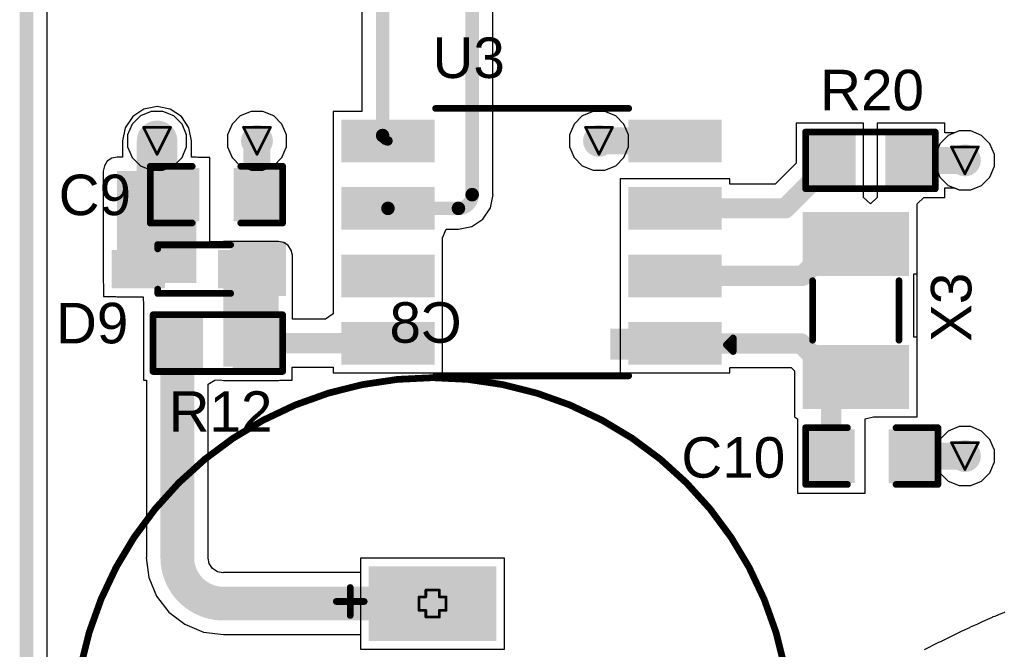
# Model space of a CAD drawing. Header units: inches. Extents: x 0 to 12.2, y 0 to 7.
# Tile 11 of 154: x -0.005 to 0.724, y 1.545 to 2.011. Entities that reach past the tile are written whole.
import ezdxf

# ---------------------------------------------------------------- set-up
doc = ezdxf.new("R2010")
doc.units = ezdxf.units.IN
doc.header["$MEASUREMENT"] = 0
for name, color, linetype in [('Board Outline', 216, 'Continuous'), ('Bottom Layer', 5, 'Continuous'), ('Bottom Overlay', 54, 'Continuous'), ('Bottom Solder', 6, 'Continuous'), ('Drill Drawing', 1, 'Continuous'), ('Layer 1', 16, 'Continuous'), ('Layer 2', 76, 'Continuous'), ('Multi-Layer', 9, 'Continuous'), ('Pad Holes', 156, 'Continuous'), ('Top Layer', 1, 'Continuous'), ('Top Overlay', 2, 'Continuous'), ('Top Paste', 8, 'Continuous'), ('Top Solder', 216, 'Continuous'), ('Via Holes', 16, 'Continuous')]:
    doc.layers.add(name, color=color, linetype=linetype)
doc.styles.add('Arial', font='txt', dxfattribs={"height": 0.2})

# ---------------------------------------------------------------- blocks, each defined once
blk = doc.blocks.new('SMD3215_2P_13')
at = {"layer": 'Top Layer'}
for points in [[(-0.0689, 0.03543), (-0.02953, 0.03543), (-0.02953, -0.03543), (-0.0689, -0.03543)], [(0.02953, 0.03543), (0.0689, 0.03543), (0.0689, -0.03543), (0.02953, -0.03543)]]:
    blk.add_hatch(color=1, dxfattribs=at).paths.add_polyline_path(points)
at = {"layer": 'Top Paste'}
for points in [[(-0.0689, 0.03543), (-0.02953, 0.03543), (-0.02953, -0.03543), (-0.0689, -0.03543)], [(0.02953, 0.03543), (0.0689, 0.03543), (0.0689, -0.03543), (0.02953, -0.03543)]]:
    blk.add_hatch(color=8, dxfattribs=at).paths.add_polyline_path(points)
at = {"layer": 'Top Solder'}
for points in [[(-0.0729, 0.03943), (-0.02553, 0.03943), (-0.02553, -0.03943), (-0.0729, -0.03943)], [(0.02553, 0.03943), (0.0729, 0.03943), (0.0729, -0.03943), (0.02553, -0.03943)]]:
    blk.add_hatch(color=216, dxfattribs=at).paths.add_polyline_path(points)
at = {"layer": 'Top Overlay', "const_width": 0.005}
for points in [[(-0.022, 0.032), (0.022, 0.032)], [(-0.022, -0.032), (0.022, -0.032)]]:
    blk.add_lwpolyline(points, dxfattribs=at)
at = {"layer": 'Top Overlay', "const_width": 0.0025}
for points in [[(-0.02325, 0.032, 1), (-0.02075, 0.032, 1)], [(0.02075, 0.032, 1), (0.02325, 0.032, 1)], [(-0.02325, -0.032, 1), (-0.02075, -0.032, 1)], [(0.02075, -0.032, 1), (0.02325, -0.032, 1)]]:
    blk.add_lwpolyline(points, format="xyb", close=True, dxfattribs=at)
blk = doc.blocks.new('SOIC_8_0_154___3_90___W______26')
at = {"layer": 'Top Layer'}
for points in [[(-0.13681, 0.06319), (-0.13681, 0.08681), (-0.07579, 0.08681), (-0.07579, 0.06319)], [(0.07579, 0.06319), (0.07579, 0.08681), (0.13681, 0.08681), (0.13681, 0.06319)], [(-0.13681, 0.01319), (-0.13681, 0.03681), (-0.07579, 0.03681), (-0.07579, 0.01319)], [(0.07579, 0.01319), (0.07579, 0.03681), (0.13681, 0.03681), (0.13681, 0.01319)], [(-0.13681, -0.03681), (-0.13681, -0.01319), (-0.07579, -0.01319), (-0.07579, -0.03681)], [(0.07579, -0.03681), (0.07579, -0.01319), (0.13681, -0.01319), (0.13681, -0.03681)], [(-0.13681, -0.08681), (-0.13681, -0.06319), (-0.07579, -0.06319), (-0.07579, -0.08681)], [(0.07579, -0.08681), (0.07579, -0.06319), (0.13681, -0.06319), (0.13681, -0.08681)]]:
    blk.add_hatch(color=1, dxfattribs=at).paths.add_polyline_path(points)
at = {"layer": 'Top Overlay'}
blk.add_hatch(color=2, dxfattribs=at).paths.add_polyline_path([(-0.07237, 0.064), (-0.05837, 0.064), (-0.05837, 0.087), (-0.07237, 0.087)])
at = {"layer": 'Top Paste'}
for points in [[(-0.13681, 0.06319), (-0.13681, 0.08681), (-0.07579, 0.08681), (-0.07579, 0.06319)], [(0.07579, 0.06319), (0.07579, 0.08681), (0.13681, 0.08681), (0.13681, 0.06319)], [(-0.13681, 0.01319), (-0.13681, 0.03681), (-0.07579, 0.03681), (-0.07579, 0.01319)], [(0.07579, 0.01319), (0.07579, 0.03681), (0.13681, 0.03681), (0.13681, 0.01319)], [(-0.13681, -0.03681), (-0.13681, -0.01319), (-0.07579, -0.01319), (-0.07579, -0.03681)], [(0.07579, -0.03681), (0.07579, -0.01319), (0.13681, -0.01319), (0.13681, -0.03681)], [(-0.13681, -0.08681), (-0.13681, -0.06319), (-0.07579, -0.06319), (-0.07579, -0.08681)], [(0.07579, -0.08681), (0.07579, -0.06319), (0.13681, -0.06319), (0.13681, -0.08681)]]:
    blk.add_hatch(color=8, dxfattribs=at).paths.add_polyline_path(points)
at = {"layer": 'Top Solder'}
for points in [[(-0.14081, 0.05919), (-0.14081, 0.09081), (-0.07179, 0.09081), (-0.07179, 0.05919)], [(0.07179, 0.05919), (0.07179, 0.09081), (0.14081, 0.09081), (0.14081, 0.05919)], [(-0.14081, 0.00919), (-0.14081, 0.04081), (-0.07179, 0.04081), (-0.07179, 0.00919)], [(0.07179, 0.00919), (0.07179, 0.04081), (0.14081, 0.04081), (0.14081, 0.00919)], [(-0.14081, -0.04081), (-0.14081, -0.00919), (-0.07179, -0.00919), (-0.07179, -0.04081)], [(0.07179, -0.04081), (0.07179, -0.00919), (0.14081, -0.00919), (0.14081, -0.04081)], [(-0.14081, -0.09081), (-0.14081, -0.05919), (-0.07179, -0.05919), (-0.07179, -0.09081)], [(0.07179, -0.09081), (0.07179, -0.05919), (0.14081, -0.05919), (0.14081, -0.09081)]]:
    blk.add_hatch(color=216, dxfattribs=at).paths.add_polyline_path(points)
at = {"layer": 'Top Overlay', "const_width": 0.005}
for points in [[(0.071, 0.099), (-0.072, 0.099)], [(-0.14437, 0.076), (-0.14937, 0.081)], [(-0.14937, 0.071), (-0.14937, 0.081)], [(-0.14437, 0.076), (-0.14937, 0.071)], [(0.071, -0.099), (-0.072, -0.099)]]:
    blk.add_lwpolyline(points, dxfattribs=at)
at = {"layer": 'Top Overlay', "const_width": 0.0025}
for points in [[(-0.07325, 0.099, 1), (-0.07075, 0.099, 1)], [(0.06975, 0.099, 1), (0.07225, 0.099, 1)], [(-0.15062, 0.081, 1), (-0.14812, 0.081, 1)], [(-0.15062, 0.081, 1), (-0.14812, 0.081, 1)], [(-0.15062, 0.071, 1), (-0.14812, 0.071, 1)], [(-0.15062, 0.071, 1), (-0.14812, 0.071, 1)], [(-0.14562, 0.076, 1), (-0.14312, 0.076, 1)], [(-0.14562, 0.076, 1), (-0.14312, 0.076, 1)], [(-0.07325, -0.099, 1), (-0.07075, -0.099, 1)], [(0.06975, -0.099, 1), (0.07225, -0.099, 1)]]:
    blk.add_lwpolyline(points, format="xyb", close=True, dxfattribs=at)
blk = doc.blocks.new('R___0603_144')
at = {"layer": 'Top Layer'}
for points in [[(-0.015, 0.0175), (-0.015, -0.0175), (-0.045, -0.0175), (-0.045, 0.0175)], [(0.045, 0.0175), (0.045, -0.0175), (0.015, -0.0175), (0.015, 0.0175)]]:
    blk.add_hatch(color=1, dxfattribs=at).paths.add_polyline_path(points)
at = {"layer": 'Top Paste'}
for points in [[(-0.015, 0.0175), (-0.015, -0.0175), (-0.045, -0.0175), (-0.045, 0.0175)], [(0.045, 0.0175), (0.045, -0.0175), (0.015, -0.0175), (0.015, 0.0175)]]:
    blk.add_hatch(color=8, dxfattribs=at).paths.add_polyline_path(points)
at = {"layer": 'Top Solder'}
for points in [[(-0.011, 0.0215), (-0.011, -0.0215), (-0.049, -0.0215), (-0.049, 0.0215)], [(0.049, 0.0215), (0.049, -0.0215), (0.011, -0.0215), (0.011, 0.0215)]]:
    blk.add_hatch(color=216, dxfattribs=at).paths.add_polyline_path(points)
at = {"layer": 'Top Overlay', "const_width": 0.005}
for points in [[(-0.048, 0.021), (-0.048, -0.021)], [(0.048, 0.021), (-0.048, 0.021)], [(0.048, 0.021), (0.048, -0.021)], [(0.048, -0.021), (-0.048, -0.021)]]:
    blk.add_lwpolyline(points, dxfattribs=at)
at = {"layer": 'Top Overlay', "const_width": 0.0025}
for points in [[(-0.04925, 0.021, 1), (-0.04675, 0.021, 1)], [(-0.04925, 0.021, 1), (-0.04675, 0.021, 1)], [(0.04675, 0.021, 1), (0.04925, 0.021, 1)], [(0.04675, 0.021, 1), (0.04925, 0.021, 1)], [(-0.04925, -0.021, 1), (-0.04675, -0.021, 1)], [(-0.04925, -0.021, 1), (-0.04675, -0.021, 1)], [(0.04675, -0.021, 1), (0.04925, -0.021, 1)], [(0.04675, -0.021, 1), (0.04925, -0.021, 1)]]:
    blk.add_lwpolyline(points, format="xyb", close=True, dxfattribs=at)
blk = doc.blocks.new('R___0603_152')
at = {"layer": 'Top Layer'}
for points in [[(-0.015, 0.0175), (-0.015, -0.0175), (-0.045, -0.0175), (-0.045, 0.0175)], [(0.045, 0.0175), (0.045, -0.0175), (0.015, -0.0175), (0.015, 0.0175)]]:
    blk.add_hatch(color=1, dxfattribs=at).paths.add_polyline_path(points)
at = {"layer": 'Top Paste'}
for points in [[(-0.015, 0.0175), (-0.015, -0.0175), (-0.045, -0.0175), (-0.045, 0.0175)], [(0.045, 0.0175), (0.045, -0.0175), (0.015, -0.0175), (0.015, 0.0175)]]:
    blk.add_hatch(color=8, dxfattribs=at).paths.add_polyline_path(points)
at = {"layer": 'Top Solder'}
for points in [[(-0.011, 0.0215), (-0.011, -0.0215), (-0.049, -0.0215), (-0.049, 0.0215)], [(0.049, 0.0215), (0.049, -0.0215), (0.011, -0.0215), (0.011, 0.0215)]]:
    blk.add_hatch(color=216, dxfattribs=at).paths.add_polyline_path(points)
at = {"layer": 'Top Overlay', "const_width": 0.005}
for points in [[(-0.048, 0.021), (-0.048, -0.021)], [(0.048, 0.021), (-0.048, 0.021)], [(0.048, 0.021), (0.048, -0.021)], [(0.048, -0.021), (-0.048, -0.021)]]:
    blk.add_lwpolyline(points, dxfattribs=at)
at = {"layer": 'Top Overlay', "const_width": 0.0025}
for points in [[(-0.04925, 0.021, 1), (-0.04675, 0.021, 1)], [(-0.04925, 0.021, 1), (-0.04675, 0.021, 1)], [(0.04675, 0.021, 1), (0.04925, 0.021, 1)], [(0.04675, 0.021, 1), (0.04925, 0.021, 1)], [(-0.04925, -0.021, 1), (-0.04675, -0.021, 1)], [(-0.04925, -0.021, 1), (-0.04675, -0.021, 1)], [(0.04675, -0.021, 1), (0.04925, -0.021, 1)], [(0.04675, -0.021, 1), (0.04925, -0.021, 1)]]:
    blk.add_lwpolyline(points, format="xyb", close=True, dxfattribs=at)
blk = doc.blocks.new('SOD_523F_200')
at = {"layer": 'Top Layer'}
for points in [[(-0.05512, 0.01024), (-0.02362, 0.01024), (-0.02362, -0.01024), (-0.05512, -0.01024)], [(0.02362, 0.01024), (0.05512, 0.01024), (0.05512, -0.01024), (0.02362, -0.01024)]]:
    blk.add_hatch(color=1, dxfattribs=at).paths.add_polyline_path(points)
at = {"layer": 'Top Overlay'}
for points in [[(0.029, 0.013), (0.07, 0.013), (0.07, 0.02), (0.029, 0.02)], [(0.059, -0.015), (0.07, -0.015), (0.07, 0.014), (0.059, 0.014)], [(0.029, -0.02), (0.07, -0.02), (0.07, -0.013), (0.029, -0.013)]]:
    blk.add_hatch(color=2, dxfattribs=at).paths.add_polyline_path(points)
at = {"layer": 'Top Paste'}
for points in [[(-0.05512, 0.01024), (-0.02362, 0.01024), (-0.02362, -0.01024), (-0.05512, -0.01024)], [(0.02362, 0.01024), (0.05512, 0.01024), (0.05512, -0.01024), (0.02362, -0.01024)]]:
    blk.add_hatch(color=8, dxfattribs=at).paths.add_polyline_path(points)
at = {"layer": 'Top Solder'}
for points in [[(-0.05912, 0.01424), (-0.01962, 0.01424), (-0.01962, -0.01424), (-0.05912, -0.01424)], [(0.01962, 0.01424), (0.05912, 0.01424), (0.05912, -0.01424), (0.01962, -0.01424)]]:
    blk.add_hatch(color=216, dxfattribs=at).paths.add_polyline_path(points)
at = {"layer": 'Top Overlay', "const_width": 0.005}
for points in [[(-0.025, 0.015), (-0.025, 0.01815)], [(-0.025, 0.018), (0.029, 0.018)], [(-0.025, -0.018), (-0.025, -0.01485)], [(-0.025, -0.018), (0.029, -0.018)]]:
    blk.add_lwpolyline(points, dxfattribs=at)
at = {"layer": 'Top Overlay', "const_width": 0.0025}
for points in [[(-0.02625, 0.01815, 1), (-0.02375, 0.01815, 1)], [(-0.02625, 0.018, 1), (-0.02375, 0.018, 1)], [(-0.02625, 0.015, 1), (-0.02375, 0.015, 1)], [(0.02775, 0.018, 1), (0.03025, 0.018, 1)], [(-0.02625, -0.01485, 1), (-0.02375, -0.01485, 1)], [(-0.02625, -0.018, 1), (-0.02375, -0.018, 1)], [(-0.02625, -0.018, 1), (-0.02375, -0.018, 1)], [(0.02775, -0.018, 1), (0.03025, -0.018, 1)]]:
    blk.add_lwpolyline(points, format="xyb", close=True, dxfattribs=at)
blk = doc.blocks.new('C___0603_344')
at = {"layer": 'Top Layer'}
for points in [[(-0.015, 0.0175), (-0.015, -0.0175), (-0.045, -0.0175), (-0.045, 0.0175)], [(0.045, 0.0175), (0.045, -0.0175), (0.015, -0.0175), (0.015, 0.0175)]]:
    blk.add_hatch(color=1, dxfattribs=at).paths.add_polyline_path(points)
at = {"layer": 'Top Paste'}
for points in [[(-0.015, 0.0175), (-0.015, -0.0175), (-0.045, -0.0175), (-0.045, 0.0175)], [(0.045, 0.0175), (0.045, -0.0175), (0.015, -0.0175), (0.015, 0.0175)]]:
    blk.add_hatch(color=8, dxfattribs=at).paths.add_polyline_path(points)
at = {"layer": 'Top Solder'}
for points in [[(-0.01264, 0.01986), (-0.01264, -0.01986), (-0.04736, -0.01986), (-0.04736, 0.01986)], [(0.04736, 0.01986), (0.04736, -0.01986), (0.01264, -0.01986), (0.01264, 0.01986)]]:
    blk.add_hatch(color=216, dxfattribs=at).paths.add_polyline_path(points)
at = {"layer": 'Top Overlay', "const_width": 0.005}
for points in [[(-0.049, 0.021), (-0.049, -0.021)], [(-0.018, 0.021), (-0.049, 0.021)], [(0.049, 0.021), (0.018, 0.021)], [(0.049, 0.021), (0.049, -0.021)], [(-0.018, -0.021), (-0.049, -0.021)], [(0.049, -0.021), (0.018, -0.021)]]:
    blk.add_lwpolyline(points, dxfattribs=at)
at = {"layer": 'Top Overlay', "const_width": 0.0025}
for points in [[(-0.05025, 0.021, 1), (-0.04775, 0.021, 1)], [(-0.05025, 0.021, 1), (-0.04775, 0.021, 1)], [(-0.01925, 0.021, 1), (-0.01675, 0.021, 1)], [(0.01675, 0.021, 1), (0.01925, 0.021, 1)], [(0.04775, 0.021, 1), (0.05025, 0.021, 1)], [(0.04775, 0.021, 1), (0.05025, 0.021, 1)], [(-0.05025, -0.021, 1), (-0.04775, -0.021, 1)], [(-0.05025, -0.021, 1), (-0.04775, -0.021, 1)], [(-0.01925, -0.021, 1), (-0.01675, -0.021, 1)], [(0.01675, -0.021, 1), (0.01925, -0.021, 1)], [(0.04775, -0.021, 1), (0.05025, -0.021, 1)], [(0.04775, -0.021, 1), (0.05025, -0.021, 1)]]:
    blk.add_lwpolyline(points, format="xyb", close=True, dxfattribs=at)
blk = doc.blocks.new('C___0603_345')
at = {"layer": 'Top Layer'}
for points in [[(-0.015, 0.0175), (-0.015, -0.0175), (-0.045, -0.0175), (-0.045, 0.0175)], [(0.045, 0.0175), (0.045, -0.0175), (0.015, -0.0175), (0.015, 0.0175)]]:
    blk.add_hatch(color=1, dxfattribs=at).paths.add_polyline_path(points)
at = {"layer": 'Top Paste'}
for points in [[(-0.015, 0.0175), (-0.015, -0.0175), (-0.045, -0.0175), (-0.045, 0.0175)], [(0.045, 0.0175), (0.045, -0.0175), (0.015, -0.0175), (0.015, 0.0175)]]:
    blk.add_hatch(color=8, dxfattribs=at).paths.add_polyline_path(points)
at = {"layer": 'Top Solder'}
for points in [[(-0.01264, 0.01986), (-0.01264, -0.01986), (-0.04736, -0.01986), (-0.04736, 0.01986)], [(0.04736, 0.01986), (0.04736, -0.01986), (0.01264, -0.01986), (0.01264, 0.01986)]]:
    blk.add_hatch(color=216, dxfattribs=at).paths.add_polyline_path(points)
at = {"layer": 'Top Overlay', "const_width": 0.005}
for points in [[(-0.049, 0.021), (-0.049, -0.021)], [(-0.018, 0.021), (-0.049, 0.021)], [(0.049, 0.021), (0.018, 0.021)], [(0.049, 0.021), (0.049, -0.021)], [(-0.018, -0.021), (-0.049, -0.021)], [(0.049, -0.021), (0.018, -0.021)]]:
    blk.add_lwpolyline(points, dxfattribs=at)
at = {"layer": 'Top Overlay', "const_width": 0.0025}
for points in [[(-0.05025, 0.021, 1), (-0.04775, 0.021, 1)], [(-0.05025, 0.021, 1), (-0.04775, 0.021, 1)], [(-0.01925, 0.021, 1), (-0.01675, 0.021, 1)], [(0.01675, 0.021, 1), (0.01925, 0.021, 1)], [(0.04775, 0.021, 1), (0.05025, 0.021, 1)], [(0.04775, 0.021, 1), (0.05025, 0.021, 1)], [(-0.05025, -0.021, 1), (-0.04775, -0.021, 1)], [(-0.05025, -0.021, 1), (-0.04775, -0.021, 1)], [(-0.01925, -0.021, 1), (-0.01675, -0.021, 1)], [(0.01675, -0.021, 1), (0.01925, -0.021, 1)], [(0.04775, -0.021, 1), (0.05025, -0.021, 1)], [(0.04775, -0.021, 1), (0.05025, -0.021, 1)]]:
    blk.add_lwpolyline(points, format="xyb", close=True, dxfattribs=at)
blk = doc.blocks.new('SC_EB_5R5_474_M_B_346')
at = {"layer": 'Bottom Layer'}
blk.add_hatch(color=5, dxfattribs=at).paths.add_polyline_path([(-0.12205, 0.04331), (-0.0748, 0.04331), (-0.0748, -0.04331), (-0.12205, -0.04331)])
at = {"layer": 'Bottom Solder'}
blk.add_hatch(color=6, dxfattribs=at).paths.add_polyline_path([(-0.12605, 0.04731), (-0.0708, 0.04731), (-0.0708, -0.04731), (-0.12605, -0.04731)])
at = {"layer": 'Layer 1'}
blk.add_hatch(color=16, dxfattribs=at).paths.add_polyline_path([(-0.12205, 0.04331), (-0.0748, 0.04331), (-0.0748, -0.04331), (-0.12205, -0.04331)])
at = {"layer": 'Layer 2'}
blk.add_hatch(color=76, dxfattribs=at).paths.add_polyline_path([(-0.12205, 0.04331), (-0.0748, 0.04331), (-0.0748, -0.04331), (-0.12205, -0.04331)])
at = {"layer": 'Multi-Layer'}
blk.add_hatch(color=9, dxfattribs=at).paths.add_polyline_path([(-0.12205, 0.04331), (-0.0748, 0.04331), (-0.0748, -0.04331), (-0.12205, -0.04331)])
at = {"layer": 'Pad Holes'}
blk.add_hatch(color=7, dxfattribs=at).paths.add_polyline_path([(-0.08661, 0.02756), (-0.08661, -0.02756), (-0.11024, -0.02756), (-0.11024, 0.02756)])
at = {"layer": 'Top Layer'}
blk.add_hatch(color=1, dxfattribs=at).paths.add_polyline_path([(-0.12205, 0.04331), (-0.0748, 0.04331), (-0.0748, -0.04331), (-0.12205, -0.04331)])
at = {"layer": 'Top Solder'}
blk.add_hatch(color=216, dxfattribs=at).paths.add_polyline_path([(-0.12605, 0.04731), (-0.0708, 0.04731), (-0.0708, -0.04731), (-0.12605, -0.04731)])
at = {"layer": 'Bottom Overlay'}
for points, const_width in [([(0.26575, 0, 1), (-0.26575, 0, 1)], 0.005), ([(-0.267, 0, 1), (-0.2645, 0, 1)], 0.0025), ([(-0.10125, -0.05067, 1), (-0.09875, -0.05067, 1)], 0.0025), ([(-0.11158, -0.061, 1), (-0.10908, -0.061, 1)], 0.0025), ([(-0.09092, -0.061, 1), (-0.08842, -0.061, 1)], 0.0025), ([(-0.10125, -0.07133, 1), (-0.09875, -0.07133, 1)], 0.0025)]:
    blk.add_lwpolyline(points, format="xyb", close=True, dxfattribs=dict(at, const_width=const_width))
at = {"layer": 'Bottom Overlay', "const_width": 0.005}
for points in [[(-0.1, -0.07133), (-0.1, -0.05067)], [(-0.08967, -0.061), (-0.11033, -0.061)]]:
    blk.add_lwpolyline(points, dxfattribs=at)

msp = doc.modelspace()

# ---------------------------------------------------------------- hatches: boundary and pattern name
at = {"layer": 'Bottom Layer'}
h = msp.add_hatch(color=5, dxfattribs=at)
edge = h.paths.add_edge_path()
edge.add_arc((0.09673, 1.92146), 0.01181, 0, 360)
h = msp.add_hatch(color=5, dxfattribs=at)
edge = h.paths.add_edge_path()
edge.add_arc((0.17073, 1.92146), 0.01181, 0, 360)
h = msp.add_hatch(color=5, dxfattribs=at)
edge = h.paths.add_edge_path()
edge.add_arc((0.424, 1.92146), 0.01181, 0, 360)
h = msp.add_hatch(color=5, dxfattribs=at)
edge = h.paths.add_edge_path()
edge.add_arc((0.695, 1.907), 0.01181, 0, 360)
h = msp.add_hatch(color=5, dxfattribs=at)
edge = h.paths.add_edge_path()
edge.add_arc((0.695, 1.688), 0.01181, 0, 360)
at = {"layer": 'Layer 1'}
h = msp.add_hatch(color=16, dxfattribs=at)
edge = h.paths.add_edge_path()
edge.add_arc((0.09673, 1.92146), 0.01181, 0, 360)
h = msp.add_hatch(color=16, dxfattribs=at)
edge = h.paths.add_edge_path()
edge.add_arc((0.17073, 1.92146), 0.01181, 0, 360)
h = msp.add_hatch(color=16, dxfattribs=at)
edge = h.paths.add_edge_path()
edge.add_arc((0.424, 1.92146), 0.01181, 0, 360)
h = msp.add_hatch(color=16, dxfattribs=at)
edge = h.paths.add_edge_path()
edge.add_arc((0.695, 1.907), 0.01181, 0, 360)
h = msp.add_hatch(color=16, dxfattribs=at)
edge = h.paths.add_edge_path()
edge.add_arc((0.695, 1.688), 0.01181, 0, 360)
at = {"layer": 'Layer 2'}
h = msp.add_hatch(color=76, dxfattribs=at)
edge = h.paths.add_edge_path()
edge.add_arc((0.09673, 1.92146), 0.01181, 0, 360)
h = msp.add_hatch(color=76, dxfattribs=at)
edge = h.paths.add_edge_path()
edge.add_arc((0.17073, 1.92146), 0.01181, 0, 360)
h = msp.add_hatch(color=76, dxfattribs=at)
edge = h.paths.add_edge_path()
edge.add_arc((0.424, 1.92146), 0.01181, 0, 360)
h = msp.add_hatch(color=76, dxfattribs=at)
edge = h.paths.add_edge_path()
edge.add_arc((0.695, 1.907), 0.01181, 0, 360)
h = msp.add_hatch(color=76, dxfattribs=at)
edge = h.paths.add_edge_path()
edge.add_arc((0.695, 1.688), 0.01181, 0, 360)
at = {"layer": 'Top Layer'}
h = msp.add_hatch(color=1, dxfattribs=at)
edge = h.paths.add_edge_path()
edge.add_arc((0.09673, 1.92146), 0.01181, 0, 360)
h = msp.add_hatch(color=1, dxfattribs=at)
edge = h.paths.add_edge_path()
edge.add_arc((0.17073, 1.92146), 0.01181, 0, 360)
h = msp.add_hatch(color=1, dxfattribs=at)
edge = h.paths.add_edge_path()
edge.add_arc((0.424, 1.92146), 0.01181, 0, 360)
h = msp.add_hatch(color=1, dxfattribs=at)
edge = h.paths.add_edge_path()
edge.add_arc((0.695, 1.907), 0.01181, 0, 360)
for points in [[(0.06711, 1.81624), (0.12573, 1.81624), (0.12573, 1.89912), (0.06711, 1.89912)], [(0.14585, 1.75416), (0.18673, 1.75416), (0.18673, 1.83671), (0.14585, 1.83671)]]:
    msp.add_hatch(color=1, dxfattribs=at).paths.add_polyline_path(points)
h = msp.add_hatch(color=1, dxfattribs=at)
edge = h.paths.add_edge_path()
edge.add_arc((0.695, 1.688), 0.01181, 0, 360)
at = {"layer": 'Via Holes'}
h = msp.add_hatch(color=7, dxfattribs=at)
edge = h.paths.add_edge_path()
edge.add_arc((0.09673, 1.92146), 0.00591, 0, 360)
h = msp.add_hatch(color=7, dxfattribs=at)
edge = h.paths.add_edge_path()
edge.add_arc((0.17073, 1.92146), 0.00591, 0, 360)
h = msp.add_hatch(color=7, dxfattribs=at)
edge = h.paths.add_edge_path()
edge.add_arc((0.424, 1.92146), 0.00591, 0, 360)
h = msp.add_hatch(color=7, dxfattribs=at)
edge = h.paths.add_edge_path()
edge.add_arc((0.695, 1.907), 0.00591, 0, 360)
h = msp.add_hatch(color=7, dxfattribs=at)
edge = h.paths.add_edge_path()
edge.add_arc((0.695, 1.688), 0.00591, 0, 360)

# ---------------------------------------------------------------- linework, layer by layer
at = {"layer": 'Board Outline', "const_width": 0.01}
msp.add_lwpolyline([(0, 0), (0, 4.72441)], dxfattribs=at)
at = {"layer": 'Bottom Layer'}
for p, q in [((0.01529, 0.16319), (0.01529, 4.56122)), ((0.08438, 1.93995), (0.07824, 1.93381)), ((0.09239, 1.94327), (0.08438, 1.93995)), ((0.10107, 1.94327), (0.09239, 1.94327)), ((0.10909, 1.93995), (0.10107, 1.94327)), ((0.11522, 1.93381), (0.10909, 1.93995)), ((0.07824, 1.93381), (0.07492, 1.9258)), ((0.11854, 1.9258), (0.11522, 1.93381)), ((0.07492, 1.9258), (0.07492, 1.91712)), ((0.11854, 1.91712), (0.11854, 1.9258)), ((0.68265, 1.92549), (0.67651, 1.91935)), ((0.69066, 1.92881), (0.68265, 1.92549)), ((0.69934, 1.92881), (0.69066, 1.92881)), ((0.70735, 1.92549), (0.69934, 1.92881)), ((0.71349, 1.91935), (0.70735, 1.92549)), ((0.67651, 1.91935), (0.67319, 1.91134)), ((0.71681, 1.91134), (0.71349, 1.91935)), ((0.07492, 1.91712), (0.07824, 1.9091)), ((0.11522, 1.9091), (0.11854, 1.91712)), ((0.67319, 1.91134), (0.67319, 1.90266)), ((0.71681, 1.90266), (0.71681, 1.91134)), ((0.07824, 1.9091), (0.08438, 1.90297)), ((0.10909, 1.90297), (0.11522, 1.9091)), ((0.08438, 1.90297), (0.09239, 1.89965)), ((0.09239, 1.89965), (0.10107, 1.89965)), ((0.10107, 1.89965), (0.10909, 1.90297)), ((0.67319, 1.90266), (0.67651, 1.89465)), ((0.71349, 1.89465), (0.71681, 1.90266)), ((0.67651, 1.89465), (0.68265, 1.88851)), ((0.70735, 1.88851), (0.71349, 1.89465)), ((0.68265, 1.88851), (0.69066, 1.88519)), ((0.69066, 1.88519), (0.69934, 1.88519)), ((0.69934, 1.88519), (0.70735, 1.88851)), ((0.35409, 1.61236), (0.24747, 1.61236)), ((0.24747, 1.61236), (0.24747, 1.54512)), ((0.35409, 1.54512), (0.35409, 1.61236)), ((0.24747, 1.54512), (0.35409, 1.54512))]:
    msp.add_line(p, q, dxfattribs=at)
at = {"layer": 'Drill Drawing', "const_width": 0.002}
for points in [[(0.08673, 1.93146), (0.10673, 1.93146)], [(0.08673, 1.93146), (0.09673, 1.91146)], [(0.09673, 1.91146), (0.10673, 1.93146)], [(0.16073, 1.93146), (0.18073, 1.93146)], [(0.16073, 1.93146), (0.17073, 1.91146)], [(0.17073, 1.91146), (0.18073, 1.93146)], [(0.414, 1.93146), (0.434, 1.93146)], [(0.414, 1.93146), (0.424, 1.91146)], [(0.424, 1.91146), (0.434, 1.93146)], [(0.685, 1.917), (0.705, 1.917)], [(0.685, 1.917), (0.695, 1.897)], [(0.695, 1.897), (0.705, 1.917)], [(0.685, 1.698), (0.705, 1.698)], [(0.685, 1.698), (0.695, 1.678)], [(0.695, 1.678), (0.705, 1.698)], [(0.29578, 1.58374), (0.29578, 1.58874)], [(0.29578, 1.58874), (0.30578, 1.58874)], [(0.30578, 1.58374), (0.30578, 1.58874)], [(0.29078, 1.57374), (0.29078, 1.58374)], [(0.29078, 1.58374), (0.29578, 1.58374)], [(0.30578, 1.58374), (0.31078, 1.58374)], [(0.31078, 1.57374), (0.31078, 1.58374)], [(0.29078, 1.57374), (0.29578, 1.57374)], [(0.29578, 1.56874), (0.29578, 1.57374)], [(0.29578, 1.56874), (0.30578, 1.56874)], [(0.30578, 1.57374), (0.31078, 1.57374)], [(0.30578, 1.56874), (0.30578, 1.57374)]]:
    msp.add_lwpolyline(points, dxfattribs=at)
at = {"layer": 'Drill Drawing', "const_width": 0.001}
for points in [[(0.08623, 1.93146, 1), (0.08723, 1.93146, 1)], [(0.08623, 1.93146, 1), (0.08723, 1.93146, 1)], [(0.10623, 1.93146, 1), (0.10723, 1.93146, 1)], [(0.10623, 1.93146, 1), (0.10723, 1.93146, 1)], [(0.16023, 1.93146, 1), (0.16123, 1.93146, 1)], [(0.16023, 1.93146, 1), (0.16123, 1.93146, 1)], [(0.18023, 1.93146, 1), (0.18123, 1.93146, 1)], [(0.18023, 1.93146, 1), (0.18123, 1.93146, 1)], [(0.4135, 1.93146, 1), (0.4145, 1.93146, 1)], [(0.4135, 1.93146, 1), (0.4145, 1.93146, 1)], [(0.4335, 1.93146, 1), (0.4345, 1.93146, 1)], [(0.4335, 1.93146, 1), (0.4345, 1.93146, 1)], [(0.6845, 1.917, 1), (0.6855, 1.917, 1)], [(0.6845, 1.917, 1), (0.6855, 1.917, 1)], [(0.7045, 1.917, 1), (0.7055, 1.917, 1)], [(0.7045, 1.917, 1), (0.7055, 1.917, 1)], [(0.09623, 1.91146, 1), (0.09723, 1.91146, 1)], [(0.09623, 1.91146, 1), (0.09723, 1.91146, 1)], [(0.17023, 1.91146, 1), (0.17123, 1.91146, 1)], [(0.17023, 1.91146, 1), (0.17123, 1.91146, 1)], [(0.4235, 1.91146, 1), (0.4245, 1.91146, 1)], [(0.4235, 1.91146, 1), (0.4245, 1.91146, 1)], [(0.6945, 1.897, 1), (0.6955, 1.897, 1)], [(0.6945, 1.897, 1), (0.6955, 1.897, 1)], [(0.6845, 1.698, 1), (0.6855, 1.698, 1)], [(0.6845, 1.698, 1), (0.6855, 1.698, 1)], [(0.7045, 1.698, 1), (0.7055, 1.698, 1)], [(0.7045, 1.698, 1), (0.7055, 1.698, 1)], [(0.6945, 1.678, 1), (0.6955, 1.678, 1)], [(0.6945, 1.678, 1), (0.6955, 1.678, 1)], [(0.29528, 1.58874, 1), (0.29628, 1.58874, 1)], [(0.29528, 1.58874, 1), (0.29628, 1.58874, 1)], [(0.30528, 1.58874, 1), (0.30628, 1.58874, 1)], [(0.30528, 1.58874, 1), (0.30628, 1.58874, 1)], [(0.29028, 1.58374, 1), (0.29128, 1.58374, 1)], [(0.29028, 1.58374, 1), (0.29128, 1.58374, 1)], [(0.29528, 1.58374, 1), (0.29628, 1.58374, 1)], [(0.29528, 1.58374, 1), (0.29628, 1.58374, 1)], [(0.30528, 1.58374, 1), (0.30628, 1.58374, 1)], [(0.30528, 1.58374, 1), (0.30628, 1.58374, 1)], [(0.31028, 1.58374, 1), (0.31128, 1.58374, 1)], [(0.31028, 1.58374, 1), (0.31128, 1.58374, 1)], [(0.29028, 1.57374, 1), (0.29128, 1.57374, 1)], [(0.29028, 1.57374, 1), (0.29128, 1.57374, 1)], [(0.29528, 1.57374, 1), (0.29628, 1.57374, 1)], [(0.29528, 1.57374, 1), (0.29628, 1.57374, 1)], [(0.29528, 1.56874, 1), (0.29628, 1.56874, 1)], [(0.29528, 1.56874, 1), (0.29628, 1.56874, 1)], [(0.30528, 1.57374, 1), (0.30628, 1.57374, 1)], [(0.30528, 1.57374, 1), (0.30628, 1.57374, 1)], [(0.30528, 1.56874, 1), (0.30628, 1.56874, 1)], [(0.30528, 1.56874, 1), (0.30628, 1.56874, 1)], [(0.31028, 1.57374, 1), (0.31128, 1.57374, 1)], [(0.31028, 1.57374, 1), (0.31128, 1.57374, 1)]]:
    msp.add_lwpolyline(points, format="xyb", close=True, dxfattribs=at)
at = {"layer": 'Layer 1'}
for p, q in [((0.01529, 0.16319), (0.01529, 4.56122)), ((0.08438, 1.93995), (0.07824, 1.93381)), ((0.09239, 1.94327), (0.08438, 1.93995)), ((0.10107, 1.94327), (0.09239, 1.94327)), ((0.10909, 1.93995), (0.10107, 1.94327)), ((0.11522, 1.93381), (0.10909, 1.93995)), ((0.07824, 1.93381), (0.07492, 1.9258)), ((0.11854, 1.9258), (0.11522, 1.93381)), ((0.07492, 1.9258), (0.07492, 1.91712)), ((0.11854, 1.91712), (0.11854, 1.9258)), ((0.68265, 1.92549), (0.67651, 1.91935)), ((0.69066, 1.92881), (0.68265, 1.92549)), ((0.69934, 1.92881), (0.69066, 1.92881)), ((0.70735, 1.92549), (0.69934, 1.92881)), ((0.71349, 1.91935), (0.70735, 1.92549)), ((0.67651, 1.91935), (0.67319, 1.91134)), ((0.71681, 1.91134), (0.71349, 1.91935)), ((0.07492, 1.91712), (0.07824, 1.9091)), ((0.11522, 1.9091), (0.11854, 1.91712)), ((0.67319, 1.91134), (0.67319, 1.90266)), ((0.71681, 1.90266), (0.71681, 1.91134)), ((0.07824, 1.9091), (0.08438, 1.90297)), ((0.10909, 1.90297), (0.11522, 1.9091)), ((0.08438, 1.90297), (0.09239, 1.89965)), ((0.09239, 1.89965), (0.10107, 1.89965)), ((0.10107, 1.89965), (0.10909, 1.90297)), ((0.67319, 1.90266), (0.67651, 1.89465)), ((0.71349, 1.89465), (0.71681, 1.90266)), ((0.67651, 1.89465), (0.68265, 1.88851)), ((0.70735, 1.88851), (0.71349, 1.89465)), ((0.68265, 1.88851), (0.69066, 1.88519)), ((0.69066, 1.88519), (0.69934, 1.88519)), ((0.69934, 1.88519), (0.70735, 1.88851)), ((0.35409, 1.61236), (0.24747, 1.61236)), ((0.24747, 1.61236), (0.24747, 1.54512)), ((0.35409, 1.54512), (0.35409, 1.61236)), ((0.24747, 1.54512), (0.35409, 1.54512))]:
    msp.add_line(p, q, dxfattribs=at)
at = {"layer": 'Layer 2'}
for p, q in [((0.01529, 0.16319), (0.01529, 3.62563)), ((0.15838, 1.93995), (0.15224, 1.93381)), ((0.16639, 1.94327), (0.15838, 1.93995)), ((0.17507, 1.94327), (0.16639, 1.94327)), ((0.18309, 1.93995), (0.17507, 1.94327)), ((0.18922, 1.93381), (0.18309, 1.93995)), ((0.41165, 1.93995), (0.40551, 1.93381)), ((0.41966, 1.94327), (0.41165, 1.93995)), ((0.42834, 1.94327), (0.41966, 1.94327)), ((0.43635, 1.93995), (0.42834, 1.94327)), ((0.44249, 1.93381), (0.43635, 1.93995)), ((0.15224, 1.93381), (0.14892, 1.9258)), ((0.19254, 1.9258), (0.18922, 1.93381)), ((0.40551, 1.93381), (0.40219, 1.9258)), ((0.44581, 1.9258), (0.44249, 1.93381)), ((0.14892, 1.9258), (0.14892, 1.91712)), ((0.19254, 1.91712), (0.19254, 1.9258)), ((0.40219, 1.9258), (0.40219, 1.91712)), ((0.44581, 1.91712), (0.44581, 1.9258)), ((0.14892, 1.91712), (0.15224, 1.9091)), ((0.18922, 1.9091), (0.19254, 1.91712)), ((0.40219, 1.91712), (0.40551, 1.9091)), ((0.44249, 1.9091), (0.44581, 1.91712)), ((0.15224, 1.9091), (0.15838, 1.90297)), ((0.18309, 1.90297), (0.18922, 1.9091)), ((0.40551, 1.9091), (0.41165, 1.90297)), ((0.43635, 1.90297), (0.44249, 1.9091)), ((0.15838, 1.90297), (0.16639, 1.89965)), ((0.16639, 1.89965), (0.17507, 1.89965)), ((0.17507, 1.89965), (0.18309, 1.90297)), ((0.41165, 1.90297), (0.41966, 1.89965)), ((0.41966, 1.89965), (0.42834, 1.89965)), ((0.42834, 1.89965), (0.43635, 1.90297)), ((0.68265, 1.70649), (0.67651, 1.70035)), ((0.69066, 1.70981), (0.68265, 1.70649)), ((0.69934, 1.70981), (0.69066, 1.70981)), ((0.70735, 1.70649), (0.69934, 1.70981)), ((0.71349, 1.70035), (0.70735, 1.70649)), ((0.67651, 1.70035), (0.67319, 1.69234)), ((0.71681, 1.69234), (0.71349, 1.70035)), ((0.67319, 1.69234), (0.67319, 1.68366)), ((0.71681, 1.68366), (0.71681, 1.69234)), ((0.67319, 1.68366), (0.67651, 1.67565)), ((0.71349, 1.67565), (0.71681, 1.68366)), ((0.67651, 1.67565), (0.68265, 1.66951)), ((0.70735, 1.66951), (0.71349, 1.67565)), ((0.68265, 1.66951), (0.69066, 1.66619)), ((0.69066, 1.66619), (0.69934, 1.66619)), ((0.69934, 1.66619), (0.70735, 1.66951)), ((0.35409, 1.61236), (0.24747, 1.61236)), ((0.24747, 1.61236), (0.24747, 1.54512)), ((0.35409, 1.54512), (0.35409, 1.61236)), ((0.24747, 1.54512), (0.35409, 1.54512))]:
    msp.add_line(p, q, dxfattribs=at)
at = {"layer": 'Top Layer'}
for p, q in [((0.01529, 0.16319), (0.01529, 4.56122)), ((0.34537, 1.88162), (0.34537, 2.08732)), ((0.24848, 2.06087), (0.24848, 1.94327)), ((0.09673, 1.94695), (0.08698, 1.94501)), ((0.10649, 1.94501), (0.09673, 1.94695)), ((0.08698, 1.94501), (0.07871, 1.93948)), ((0.11475, 1.93948), (0.10649, 1.94501)), ((0.24848, 1.94327), (0.2272, 1.94327)), ((0.2272, 1.94327), (0.2272, 1.89965)), ((0.07871, 1.93948), (0.07318, 1.93121)), ((0.12028, 1.93121), (0.11475, 1.93948)), ((0.62, 1.9345), (0.57, 1.9345)), ((0.57, 1.9345), (0.57, 1.90488)), ((0.62, 1.8795), (0.62, 1.9345)), ((0.68, 1.9345), (0.63, 1.9345)), ((0.63, 1.9345), (0.63, 1.88175)), ((0.68, 1.92739), (0.68, 1.9345)), ((0.07318, 1.93121), (0.07124, 1.92146)), ((0.12222, 1.92146), (0.12028, 1.93121)), ((0.68724, 1.92739), (0.68, 1.92739)), ((0.69066, 1.92881), (0.68724, 1.92739)), ((0.69934, 1.92881), (0.69066, 1.92881)), ((0.70735, 1.92549), (0.69934, 1.92881)), ((0.71349, 1.91935), (0.70735, 1.92549)), ((0.07124, 1.92146), (0.07124, 1.90932)), ((0.12222, 1.90932), (0.12222, 1.92146)), ((0.71681, 1.91134), (0.71349, 1.91935)), ((0.71681, 1.90266), (0.71681, 1.91134)), ((0.0599, 1.90633), (0.05769, 1.90303)), ((0.06321, 1.90854), (0.0599, 1.90633)), ((0.06711, 1.90932), (0.06321, 1.90854)), ((0.07124, 1.90932), (0.06711, 1.90932)), ((0.12573, 1.90932), (0.12222, 1.90932)), ((0.12672, 1.90912), (0.12573, 1.90932)), ((0.13573, 1.90912), (0.12672, 1.90912)), ((0.13573, 1.90011), (0.13573, 1.90912)), ((0.57, 1.90488), (0.55442, 1.8893)), ((0.05769, 1.90303), (0.05692, 1.89912)), ((0.05692, 1.89912), (0.05692, 1.81624)), ((0.13593, 1.89912), (0.13573, 1.90011)), ((0.13593, 1.84671), (0.13593, 1.89912)), ((0.2272, 1.89965), (0.2272, 1.89965)), ((0.2272, 1.89965), (0.2272, 1.89327)), ((0.71349, 1.89465), (0.71681, 1.90266)), ((0.2272, 1.89327), (0.2272, 1.89327)), ((0.2272, 1.89327), (0.2272, 1.85027)), ((0.52083, 1.89327), (0.4398, 1.89327)), ((0.4398, 1.89327), (0.4398, 1.84965)), ((0.52083, 1.8893), (0.52083, 1.89327)), ((0.55442, 1.8893), (0.52083, 1.8893)), ((0.70735, 1.88851), (0.71349, 1.89465)), ((0.34362, 1.8718), (0.34557, 1.88162)), ((0.34557, 1.88162), (0.34537, 1.88162)), ((0.63, 1.88175), (0.63, 1.8795)), ((0.68, 1.8795), (0.68, 1.88661)), ((0.68, 1.88661), (0.68724, 1.88661)), ((0.68724, 1.88661), (0.69066, 1.88519)), ((0.69066, 1.88519), (0.69934, 1.88519)), ((0.69934, 1.88519), (0.70735, 1.88851)), ((0.625, 1.87479), (0.62, 1.8795)), ((0.63, 1.8795), (0.625, 1.87479)), ((0.6596, 1.87475), (0.66464, 1.8795)), ((0.6596, 1.8725), (0.6596, 1.87475)), ((0.66464, 1.8795), (0.68, 1.8795)), ((0.33805, 1.86348), (0.34362, 1.8718)), ((0.6596, 1.82125), (0.6596, 1.8725)), ((0.32973, 1.85792), (0.33805, 1.86348)), ((0.30823, 1.84965), (0.31089, 1.85616)), ((0.31089, 1.85616), (0.31991, 1.85616)), ((0.31991, 1.85597), (0.32973, 1.85792)), ((0.31991, 1.85616), (0.31991, 1.85597)), ((0.14487, 1.84671), (0.13593, 1.84671)), ((0.14585, 1.84691), (0.14487, 1.84671)), ((0.18673, 1.84691), (0.14585, 1.84691)), ((0.19063, 1.84613), (0.18673, 1.84691)), ((0.19394, 1.84392), (0.19063, 1.84613)), ((0.2272, 1.85027), (0.2272, 1.84965)), ((0.2272, 1.84965), (0.2272, 1.84327)), ((0.30823, 1.84327), (0.30823, 1.84965)), ((0.4398, 1.84965), (0.4398, 1.84965)), ((0.4398, 1.84965), (0.4398, 1.84327)), ((0.19615, 1.84062), (0.19394, 1.84392)), ((0.19693, 1.83671), (0.19615, 1.84062)), ((0.2272, 1.84327), (0.2272, 1.84265)), ((0.2272, 1.84265), (0.2272, 1.80027)), ((0.30823, 1.84265), (0.30823, 1.84327)), ((0.30823, 1.80027), (0.30823, 1.84265)), ((0.4398, 1.84327), (0.4398, 1.84327)), ((0.4398, 1.84327), (0.4398, 1.79965)), ((0.19693, 1.7895), (0.19693, 1.83671)), ((0.05692, 1.81624), (0.05711, 1.81526)), ((0.65687, 1.82277), (0.65687, 1.77633)), ((0.6596, 1.82277), (0.65687, 1.82277)), ((0.6596, 1.77633), (0.6596, 1.82277)), ((0.6596, 1.81538), (0.6596, 1.82125)), ((0.05711, 1.81526), (0.05711, 1.80624)), ((0.65961, 1.77633), (0.6596, 1.81538)), ((0.05711, 1.80624), (0.06613, 1.80624)), ((0.06613, 1.80624), (0.06711, 1.80605)), ((0.06711, 1.80605), (0.08647, 1.80605)), ((0.08647, 1.80605), (0.08673, 1.79916)), ((0.08673, 1.79916), (0.08673, 1.79916)), ((0.08673, 1.79916), (0.08673, 1.74416)), ((0.2272, 1.80027), (0.2272, 1.79965)), ((0.2272, 1.79965), (0.2272, 1.79327)), ((0.30823, 1.79965), (0.30823, 1.80027)), ((0.30823, 1.79327), (0.30823, 1.79965)), ((0.4398, 1.79965), (0.4398, 1.79965)), ((0.4398, 1.79965), (0.4398, 1.79327)), ((0.22151, 1.7895), (0.19693, 1.7895)), ((0.2272, 1.79327), (0.22151, 1.7895)), ((0.30823, 1.79265), (0.30823, 1.79327)), ((0.30823, 1.74965), (0.30823, 1.79265)), ((0.4398, 1.79327), (0.4398, 1.79327)), ((0.4398, 1.79327), (0.4398, 1.74965)), ((0.65687, 1.77633), (0.6596, 1.77633)), ((0.6596, 1.77306), (0.65961, 1.77633)), ((0.6596, 1.77046), (0.6596, 1.77306)), ((0.6596, 1.77306), (0.6596, 1.77306)), ((0.6596, 1.71696), (0.6596, 1.77046)), ((0.19673, 1.75317), (0.19686, 1.75381)), ((0.19673, 1.74416), (0.19673, 1.75317)), ((0.19686, 1.75381), (0.2272, 1.75381)), ((0.2272, 1.75381), (0.2272, 1.74965)), ((0.52083, 1.74965), (0.52083, 1.75362)), ((0.52083, 1.75362), (0.56622, 1.75362)), ((0.56622, 1.75362), (0.56874, 1.75109)), ((0.56874, 1.75109), (0.56874, 1.71696)), ((0.08673, 1.74416), (0.08879, 1.74416)), ((0.08879, 1.74416), (0.08879, 1.61286)), ((0.13467, 1.74125), (0.13963, 1.74425)), ((0.13963, 1.74425), (0.14373, 1.74438)), ((0.14373, 1.74438), (0.14585, 1.74396)), ((0.14585, 1.74396), (0.18673, 1.74396)), ((0.18673, 1.74396), (0.18772, 1.74416)), ((0.18772, 1.74416), (0.19673, 1.74416)), ((0.2272, 1.74965), (0.30823, 1.74965)), ((0.4398, 1.74965), (0.52083, 1.74965)), ((0.13467, 1.61286), (0.13467, 1.74125)), ((0.56874, 1.71696), (0.56874, 1.71696)), ((0.56874, 1.71696), (0.571, 1.7155)), ((0.571, 1.7155), (0.571, 1.6605)), ((0.621, 1.7155), (0.6274, 1.71696)), ((0.621, 1.6605), (0.621, 1.7155)), ((0.6274, 1.71696), (0.6596, 1.71696)), ((0.571, 1.6605), (0.621, 1.6605)), ((0.08879, 1.61286), (0.08874, 1.61286)), ((0.08874, 1.61286), (0.09069, 1.59808)), ((0.13459, 1.61247), (0.13467, 1.61286)), ((0.13538, 1.60852), (0.13459, 1.61247)), ((0.35409, 1.61236), (0.24747, 1.61236)), ((0.24747, 1.61236), (0.24747, 1.60168)), ((0.35409, 1.54512), (0.35409, 1.61236)), ((0.13783, 1.60485), (0.13538, 1.60852)), ((0.14151, 1.60239), (0.13783, 1.60485)), ((0.09069, 1.59808), (0.09639, 1.58431)), ((0.14545, 1.6016), (0.14151, 1.60239)), ((0.14585, 1.60168), (0.14545, 1.6016)), ((0.24747, 1.60168), (0.14585, 1.60168)), ((0.09639, 1.58431), (0.10547, 1.57248)), ((0.10547, 1.57248), (0.1173, 1.5634)), ((0.1173, 1.5634), (0.13107, 1.5577)), ((0.13107, 1.5577), (0.14585, 1.55575)), ((0.14585, 1.55575), (0.14585, 1.5558)), ((0.14585, 1.5558), (0.24747, 1.5558)), ((0.24747, 1.5558), (0.24747, 1.54512)), ((0.24747, 1.54512), (0.35409, 1.54512))]:
    msp.add_line(p, q, dxfattribs=at)
for points, const_width in [([(0.26378, 1.9254), (0.26378, 2.09843)], 0.01), ([(0.33008, 1.88162), (0.33008, 2.08732)], 0.01), ([(0.09673, 1.88162), (0.09673, 1.92146)], 0.03), ([(0.17073, 1.88162), (0.17073, 1.92146)], 0.02), ([(0.424, 1.92146), (0.48031, 1.92146)], 0.02), ([(0.5875, 1.897), (0.595, 1.9045)], 0.015), ([(0.595, 1.9045), (0.595, 1.907)], 0.015), ([(0.655, 1.907), (0.695, 1.907)], 0.02), ([(0.56182, 1.87146), (0.58736, 1.897)], 0.015), ([(0.58736, 1.897), (0.5875, 1.897)], 0.015), ([(0.26772, 1.87146), (0.31991, 1.87146)], 0.01), ([(0.48031, 1.87146), (0.56182, 1.87146)], 0.015), ([(0.57481, 1.82146), (0.59842, 1.84507)], 0.015), ([(0.59842, 1.84507), (0.61417, 1.84507)], 0.015), ([(0.15573, 1.77166), (0.15573, 1.82061)], 0.015), ([(0.48031, 1.82146), (0.57481, 1.82146)], 0.015), ([(0.11173, 1.61286), (0.11173, 1.77166)], 0.025), ([(0.17173, 1.77166), (0.26772, 1.77166)], 0.015), ([(0.26772, 1.77146), (0.26772, 1.77166)], 0.015), ([(0.48031, 1.77146), (0.57361, 1.77146)], 0.015), ([(0.57361, 1.77146), (0.59842, 1.74664)], 0.015), ([(0.596, 1.74422), (0.59842, 1.74664)], 0.015), ([(0.596, 1.688), (0.596, 1.74422)], 0.015), ([(0.656, 1.688), (0.695, 1.688)], 0.02), ([(0.14585, 1.57874), (0.30078, 1.57874)], 0.025)]:
    msp.add_lwpolyline(points, dxfattribs=dict(at, const_width=const_width))
for points, const_width in [([(0.08923, 1.92146, 1), (0.10423, 1.92146, 1)], 0.015), ([(0.16573, 1.92146, 1), (0.17573, 1.92146, 1)], 0.01), ([(0.26128, 1.9254, 1), (0.26628, 1.9254, 1)], 0.005), ([(0.26203, 1.9254, 1), (0.26553, 1.9254, 1)], 0.0035), ([(0.419, 1.92146, 1), (0.429, 1.92146, 1)], 0.01), ([(0.47531, 1.92146, 1), (0.48531, 1.92146, 1)], 0.01), ([(0.26597, 1.92146, 1), (0.26947, 1.92146, 1)], 0.0035), ([(0.59125, 1.907, 1), (0.59875, 1.907, 1)], 0.0075), ([(0.59125, 1.9045, 1), (0.59875, 1.9045, 1)], 0.0075), ([(0.59125, 1.9045, 1), (0.59875, 1.9045, 1)], 0.0075), ([(0.65, 1.907, 1), (0.66, 1.907, 1)], 0.01), ([(0.69, 1.907, 1), (0.7, 1.907, 1)], 0.01), ([(0.58361, 1.897, 1), (0.59111, 1.897, 1)], 0.0075), ([(0.58361, 1.897, 1), (0.59111, 1.897, 1)], 0.0075), ([(0.58375, 1.897, 1), (0.59125, 1.897, 1)], 0.0075), ([(0.58375, 1.897, 1), (0.59125, 1.897, 1)], 0.0075), ([(0.08923, 1.88162, 1), (0.10423, 1.88162, 1)], 0.015), ([(0.16573, 1.88162, 1), (0.17573, 1.88162, 1)], 0.01), ([(0.32758, 1.88162, 1), (0.33258, 1.88162, 1)], 0.005), ([(0.32758, 1.88162, 1), (0.33258, 1.88162, 1)], 0.005), ([(0.26522, 1.87146, 1), (0.27022, 1.87146, 1)], 0.005), ([(0.31741, 1.87146, 1), (0.32241, 1.87146, 1)], 0.005), ([(0.31741, 1.87146, 1), (0.32241, 1.87146, 1)], 0.005), ([(0.47656, 1.87146, 1), (0.48406, 1.87146, 1)], 0.0075), ([(0.55807, 1.87146, 1), (0.56557, 1.87146, 1)], 0.0075), ([(0.55807, 1.87146, 1), (0.56557, 1.87146, 1)], 0.0075), ([(0.59467, 1.84507, 1), (0.60217, 1.84507, 1)], 0.0075), ([(0.59467, 1.84507, 1), (0.60217, 1.84507, 1)], 0.0075), ([(0.61042, 1.84507, 1), (0.61792, 1.84507, 1)], 0.0075), ([(0.15785, 1.82648, 1), (0.16535, 1.82648, 1)], 0.0075), ([(0.15198, 1.82061, 1), (0.15948, 1.82061, 1)], 0.0075), ([(0.15198, 1.82061, 1), (0.15948, 1.82061, 1)], 0.0075), ([(0.47656, 1.82146, 1), (0.48406, 1.82146, 1)], 0.0075), ([(0.57106, 1.82146, 1), (0.57856, 1.82146, 1)], 0.0075), ([(0.57106, 1.82146, 1), (0.57856, 1.82146, 1)], 0.0075), ([(0.10548, 1.77166, 1), (0.11798, 1.77166, 1)], 0.0125), ([(0.15198, 1.77166, 1), (0.15948, 1.77166, 1)], 0.0075), ([(0.16798, 1.77166, 1), (0.17548, 1.77166, 1)], 0.0075), ([(0.26397, 1.77166, 1), (0.27147, 1.77166, 1)], 0.0075), ([(0.26397, 1.77166, 1), (0.27147, 1.77166, 1)], 0.0075), ([(0.26397, 1.77146, 1), (0.27147, 1.77146, 1)], 0.0075), ([(0.47656, 1.77146, 1), (0.48406, 1.77146, 1)], 0.0075), ([(0.56986, 1.77146, 1), (0.57736, 1.77146, 1)], 0.0075), ([(0.56986, 1.77146, 1), (0.57736, 1.77146, 1)], 0.0075), ([(0.59225, 1.74422, 1), (0.59975, 1.74422, 1)], 0.0075), ([(0.59225, 1.74422, 1), (0.59975, 1.74422, 1)], 0.0075), ([(0.59467, 1.74664, 1), (0.60217, 1.74664, 1)], 0.0075), ([(0.59467, 1.74664, 1), (0.60217, 1.74664, 1)], 0.0075), ([(0.59225, 1.688, 1), (0.59975, 1.688, 1)], 0.0075), ([(0.651, 1.688, 1), (0.661, 1.688, 1)], 0.01), ([(0.69, 1.688, 1), (0.7, 1.688, 1)], 0.01), ([(0.10548, 1.61286, 1), (0.11798, 1.61286, 1)], 0.0125), ([(0.10548, 1.61286, 1), (0.11798, 1.61286, 1)], 0.0125), ([(0.1396, 1.57874, 1), (0.1521, 1.57874, 1)], 0.0125), ([(0.1396, 1.57874, 1), (0.1521, 1.57874, 1)], 0.0125), ([(0.29453, 1.57874, 1), (0.30703, 1.57874, 1)], 0.0125)]:
    msp.add_lwpolyline(points, format="xyb", close=True, dxfattribs=dict(at, const_width=const_width))
for points, const_width in [([(0.26772, 1.92146, -0.414214), (0.26378, 1.9254)], 0.007), ([(0.33008, 1.88162, -0.414214), (0.31991, 1.87146)], 0.01), ([(0.15573, 1.82061, -0.414214), (0.1616, 1.82648)], 0.015), ([(0.14585, 1.57874, -0.414214), (0.11173, 1.61286)], 0.025)]:
    msp.add_lwpolyline(points, format="xyb", dxfattribs=dict(at, const_width=const_width))
at = {"layer": 'Top Overlay'}
for p, q in [((0.708, 1.56541), (0.71377, 1.56803)), ((0.71377, 1.56803), (0.71548, 1.56869)), ((0.71548, 1.56869), (0.71587, 1.56908)), ((0.71587, 1.56908), (0.71732, 1.56947)), ((0.71732, 1.56947), (0.72007, 1.57065)), ((0.72007, 1.57065), (0.72296, 1.57197)), ((0.72296, 1.57197), (0.72401, 1.57223)), ((0.72401, 1.57223), (0.72453, 1.57275)), ((0.69305, 1.55859), (0.69698, 1.56042)), ((0.69698, 1.56042), (0.69869, 1.56108)), ((0.69869, 1.56108), (0.69908, 1.56147)), ((0.69908, 1.56147), (0.70039, 1.562)), ((0.70039, 1.562), (0.70092, 1.56226)), ((0.70092, 1.56226), (0.70276, 1.56305)), ((0.70276, 1.56305), (0.70407, 1.56357)), ((0.70407, 1.56357), (0.708, 1.56541)), ((0.67705, 1.55072), (0.69305, 1.55859)), ((0.66498, 1.54468), (0.67573, 1.55019)), ((0.67573, 1.55019), (0.67705, 1.55072))]:
    msp.add_line(p, q, dxfattribs=at)

# ---------------------------------------------------------------- block references
for name, p, rotation in [('SOIC_8_0_154___3_90___W______26', (0.37401, 1.84646), 180), ('R___0603_144', (0.625, 1.907), 180), ('C___0603_345', (0.14073, 1.88162), 180), ('SMD3215_2P_13', (0.61417, 1.79586), 90), ('R___0603_152', (0.14173, 1.77166), 180), ('SC_EB_5R5_474_M_B_346', (0.30078, 1.48032), 270), ('C___0603_344', (0.626, 1.688), 180)]:
    msp.add_blockref(name, p, dxfattribs=dict(rotation=rotation))
msp.add_blockref('SOD_523F_200', (0.12223, 1.82648))

# ---------------------------------------------------------------- texts
at = {"layer": 'Bottom Overlay', "style": 'Arial', "text_generation_flag": 2}
msp.add_text('C8', height=0.03, dxfattribs=at).set_placement((0.32242, 1.77193))
at = {"layer": 'Top Overlay', "style": 'Arial'}
for s, p in [('U3', (0.30071, 1.96801)), ('R20', (0.58779, 1.94411)), ('C9', (0.02387, 1.86644)), ('D9', (0.02187, 1.7715)), ('R12', (0.10528, 1.70598)), ('C10', (0.48503, 1.67202))]:
    msp.add_text(s, height=0.03, dxfattribs=at).set_placement(p)
msp.add_text('X3', height=0.03, rotation=90, dxfattribs=at).set_placement((0.6998, 1.77255))

doc.saveas('drawing.dxf')
